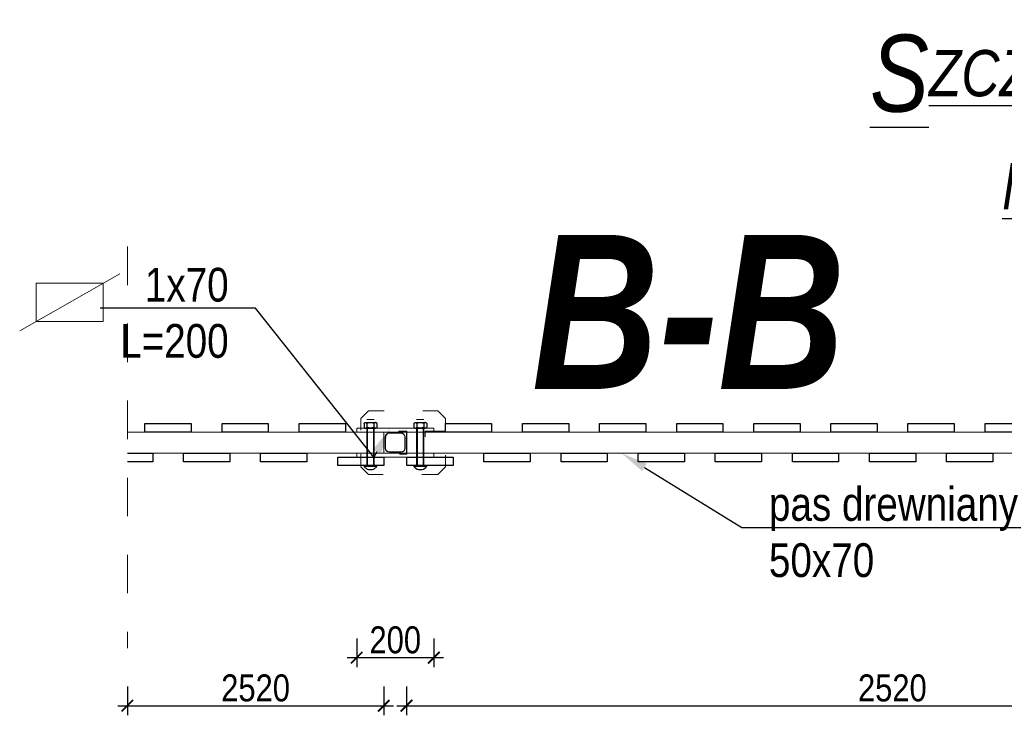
# Model space of a CAD drawing. Header units: metres. Extents: x 45702 to 45878, y -49323 to -49219.
# Tile 29 of 35: x 45832.11 to 45834.67, y -49272.22 to -49270.41. Entities that reach past the tile are written whole.
import ezdxf
from ezdxf import colors
from ezdxf.entities.mleader import LeaderData, LeaderLine
from ezdxf.math import Vec2, Vec3

# ---------------------------------------------------------------- set-up
doc = ezdxf.new("R2010")
doc.units = ezdxf.units.M
doc.linetypes.add('3', pattern=[1, 0.5, -0.5])
doc.linetypes.add('ACAD_ISO03W100', pattern=[30, 12, -18])
doc.layers.add('_p_zbiornik_odparowujący', color=102, linetype='Continuous', lineweight=15)
doc.layers.add('_wymiary', color=7, linetype='Continuous', lineweight=13)
doc.layers.add('OPISY', color=7, linetype='Continuous')
doc.layers.add('wymiarowanie', color=7, linetype='Continuous')
doc.styles.add('arial_ce', font='arial.ttf')
doc.styles.get("Standard").update_dxf_attribs({"font": 'ARIALN.TTF'})
doc.styles.add('znakn', font='ARIALN.TTF')
doc.dimstyles.new('S20_T2.50_[cm]', dxfattribs={"dimtxt": 0.05, "dimasz": 0.03, "dimexe": 0.025, "dimexo": 0.05, "dimgap": 0.01, "dimtad": 1, "dimdec": 0, "dimlfac": 100, "dimrnd": 0.01, "dimzin": 0, "dimdsep": 46, "dimtxsty": 'znakn', "dimblk": 'ARCHTICK', "dimcen": -0.03, "dimdle": 0.025, "dimclrd": 256, "dimclre": 256, "dimclrt": 7, "dimadec": 0, "dimazin": 0, "dimtfac": 1, "dimtdec": 0, "dimtix": 1, "dimtmove": 2, "dimatfit": 3, "dimfxl": 0.05, "dimfxlon": 1, "dimtolj": 1, "dimtzin": 0, "dimarcsym": 0})

# ---------------------------------------------------------------- blocks, each defined once
blk = doc.blocks.new('_ArchTick')
at = {"color": 0, "linetype": 'ByBlock', "const_width": 0.15}
blk.add_lwpolyline([(-0.5, -0.5), (0.5, 0.5)], dxfattribs=at)
blk = doc.blocks.new('*D885')
at = {"layer": '_wymiary', "lineweight": -2, "ltscale": 0.5, "transparency": 16777216}
for p, q in [((45833.118, -49272.145), (45833.118, -49272.22)), ((45835.6383, -49272.145), (45835.6383, -49272.22)), ((45833.093, -49272.195), (45835.6633, -49272.195))]:
    blk.add_line(p, q, dxfattribs=at)
at = {"layer": 'Defpoints', "color": 0, "ltscale": 0.5, "transparency": 16777216}
for p in [(45833.118, -49271.5398), (45835.6383, -49271.5398), (45835.6383, -49272.195)]:
    blk.add_point(p, dxfattribs=at)
at = {"layer": '_wymiary', "lineweight": -2, "ltscale": 0.5, "transparency": 16777216, "xscale": 0.03, "yscale": 0.03, "zscale": 0.03, "rotation": 180}
blk.add_blockref('_ArchTick', (45833.118, -49272.195), dxfattribs=at)
at = {"layer": '_wymiary', "lineweight": -2, "ltscale": 0.5, "transparency": 16777216, "xscale": 0.03, "yscale": 0.03, "zscale": 0.03}
blk.add_blockref('_ArchTick', (45835.6383, -49272.195), dxfattribs=at)
at = {"layer": '_wymiary', "color": 7, "ltscale": 0.5, "transparency": 16777216, "insert": (45834.3782, -49272.1493), "char_height": 0.07, "attachment_point": 5, "style": 'znakn'}
blk.add_mtext('\\A1;2520', dxfattribs=at)
blk = doc.blocks.new('*D887')
at = {"layer": '_wymiary', "lineweight": -2, "ltscale": 0.5, "transparency": 16777216}
for p, q in [((45832.394, -49272.145), (45832.394, -49272.22)), ((45833.059, -49272.145), (45833.059, -49272.22)), ((45832.369, -49272.195), (45833.084, -49272.195))]:
    blk.add_line(p, q, dxfattribs=at)
at = {"layer": 'Defpoints', "color": 0, "ltscale": 0.5, "transparency": 16777216}
for p in [(45832.394, -49271.5398), (45833.059, -49271.5398), (45833.059, -49272.195)]:
    blk.add_point(p, dxfattribs=at)
at = {"layer": '_wymiary', "lineweight": -2, "ltscale": 0.5, "transparency": 16777216, "xscale": 0.03, "yscale": 0.03, "zscale": 0.03, "rotation": 180}
blk.add_blockref('_ArchTick', (45832.394, -49272.195), dxfattribs=at)
at = {"layer": '_wymiary', "lineweight": -2, "ltscale": 0.5, "transparency": 16777216, "xscale": 0.03, "yscale": 0.03, "zscale": 0.03}
blk.add_blockref('_ArchTick', (45833.059, -49272.195), dxfattribs=at)
at = {"layer": '_wymiary', "color": 7, "ltscale": 0.5, "transparency": 16777216, "insert": (45832.7265, -49272.1493), "char_height": 0.07, "attachment_point": 5, "style": 'znakn'}
blk.add_mtext('\\A1;2520', dxfattribs=at)
blk = doc.blocks.new('*D888')
at = {"layer": '_wymiary', "lineweight": -2, "ltscale": 0.5, "transparency": 16777216}
for p, q in [((45832.9888, -49272.0203), (45832.9888, -49272.0953)), ((45833.1888, -49272.0203), (45833.1888, -49272.0953)), ((45832.9638, -49272.0703), (45833.2138, -49272.0703))]:
    blk.add_line(p, q, dxfattribs=at)
at = {"layer": 'Defpoints', "color": 0, "ltscale": 0.5, "transparency": 16777216}
for p in [(45832.9888, -49271.5498), (45833.1888, -49271.5498), (45833.1888, -49272.0703)]:
    blk.add_point(p, dxfattribs=at)
at = {"layer": '_wymiary', "lineweight": -2, "ltscale": 0.5, "transparency": 16777216, "xscale": 0.03, "yscale": 0.03, "zscale": 0.03, "rotation": 180}
blk.add_blockref('_ArchTick', (45832.9888, -49272.0703), dxfattribs=at)
at = {"layer": '_wymiary', "lineweight": -2, "ltscale": 0.5, "transparency": 16777216, "xscale": 0.03, "yscale": 0.03, "zscale": 0.03}
blk.add_blockref('_ArchTick', (45833.1888, -49272.0703), dxfattribs=at)
at = {"layer": '_wymiary', "color": 7, "ltscale": 0.5, "transparency": 16777216, "insert": (45833.0888, -49272.0246), "char_height": 0.07, "attachment_point": 5, "style": 'znakn'}
blk.add_mtext('\\A1;200', dxfattribs=at)

msp = doc.modelspace()

# ---------------------------------------------------------------- linework, layer by layer
for p, q in [((45833.007903, -49271.462842), (45833.007903, -49271.4723577)), ((45833.0111512, -49271.4604209), (45833.0379048, -49271.4604209)), ((45833.0154598, -49271.4627844), (45833.0154598, -49271.4724153)), ((45833.0335962, -49271.4627844), (45833.0335962, -49271.4724153)), ((45833.041153, -49271.462842), (45833.041153, -49271.4723577)), ((45833.137153, -49271.462842), (45833.137153, -49271.4723577)), ((45833.1404012, -49271.4604209), (45833.1671548, -49271.4604209)), ((45833.1447098, -49271.4627844), (45833.1447098, -49271.4724153)), ((45833.1628462, -49271.4627844), (45833.1628462, -49271.4724153)), ((45833.170403, -49271.462842), (45833.170403, -49271.4723577)), ((45833.0111512, -49271.4747788), (45833.0379048, -49271.4747788)), ((45833.1404012, -49271.4747788), (45833.1671548, -49271.4747788)), ((45833.007903, -49271.5736788), (45833.007903, -49271.5717788)), ((45833.007903, -49271.5717788), (45833.041153, -49271.5717788)), ((45833.007903, -49271.5736788), (45833.041153, -49271.5736788)), ((45833.0197314, -49271.5819121), (45833.0293247, -49271.5819121)), ((45833.041153, -49271.5736788), (45833.041153, -49271.5717788)), ((45833.137153, -49271.5736788), (45833.137153, -49271.5717788)), ((45833.137153, -49271.5717788), (45833.170403, -49271.5717788)), ((45833.137153, -49271.5736788), (45833.170403, -49271.5736788)), ((45833.1489814, -49271.5819121), (45833.1585747, -49271.5819121)), ((45833.170403, -49271.5736788), (45833.170403, -49271.5717788))]:
    msp.add_line(p, q)
at = {"color": 251, "linetype": 'ACAD_ISO03W100', "lineweight": 15, "ltscale": 0.005, "flags": 128}
msp.add_lwpolyline([(45832.3940143, -49271.0032744), (45832.3940143, -49272.0458918)], dxfattribs=at)
for points in [[(45833.007903, -49271.462842, -0.125350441), (45833.0091769, -49271.461235, -0.13071695), (45833.0111512, -49271.4604209, -0.159606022), (45833.0136931, -49271.4608975, -0.159606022), (45833.0154604, -49271.4627857)], [(45833.0335956, -49271.4627857, 0.063866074), (45833.0292135, -49271.4610218, 0.063866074), (45833.024528, -49271.4604209, 0.063866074), (45833.0198426, -49271.4610218, 0.063866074), (45833.0154604, -49271.4627857)], [(45833.041153, -49271.462842, 0.125350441), (45833.0398791, -49271.461235, 0.13071695), (45833.0379048, -49271.4604209, 0.159606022), (45833.0353629, -49271.4608975, 0.159606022), (45833.0335956, -49271.4627857)], [(45833.137153, -49271.462842, -0.125350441), (45833.1384269, -49271.461235, -0.13071695), (45833.1404012, -49271.4604209, -0.159606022), (45833.1429431, -49271.4608975, -0.159606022), (45833.1447104, -49271.4627857)], [(45833.1628456, -49271.4627857, 0.063866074), (45833.1584635, -49271.4610218, 0.063866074), (45833.153778, -49271.4604209, 0.063866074), (45833.1490926, -49271.4610218, 0.063866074), (45833.1447104, -49271.4627857)], [(45833.170403, -49271.462842, 0.125350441), (45833.1691291, -49271.461235, 0.13071695), (45833.1671548, -49271.4604209, 0.159606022), (45833.1646129, -49271.4608975, 0.159606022), (45833.1628456, -49271.4627857)], [(45833.007903, -49271.4723577, 0.125350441), (45833.0091769, -49271.4739647, 0.13071695), (45833.0111512, -49271.4747788, 0.159606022), (45833.0136931, -49271.4743022, 0.159606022), (45833.0154604, -49271.472414)], [(45833.0335956, -49271.472414, -0.063866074), (45833.0292135, -49271.4741779, -0.063866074), (45833.024528, -49271.4747788, -0.063866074), (45833.0198426, -49271.4741779, -0.063866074), (45833.0154604, -49271.472414)], [(45833.041153, -49271.4723577, -0.125350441), (45833.0398791, -49271.4739647, -0.13071695), (45833.0379048, -49271.4747788, -0.159606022), (45833.0353629, -49271.4743022, -0.159606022), (45833.0335956, -49271.472414)], [(45833.137153, -49271.4723577, 0.125350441), (45833.1384269, -49271.4739647, 0.13071695), (45833.1404012, -49271.4747788, 0.159606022), (45833.1429431, -49271.4743022, 0.159606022), (45833.1447104, -49271.472414)], [(45833.1628456, -49271.472414, -0.063866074), (45833.1584635, -49271.4741779, -0.063866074), (45833.153778, -49271.4747788, -0.063866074), (45833.1490926, -49271.4741779, -0.063866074), (45833.1447104, -49271.472414)], [(45833.170403, -49271.4723577, -0.125350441), (45833.1691291, -49271.4739647, -0.13071695), (45833.1671548, -49271.4747788, -0.159606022), (45833.1646129, -49271.4743022, -0.159606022), (45833.1628456, -49271.472414)]]:
    msp.add_lwpolyline(points, format="xyb")
for centre, start, end in [((45833.0241031, -49271.5630183), 213.3470126, 256.9719737), ((45833.0249529, -49271.5630183), 283.0280263, 326.6529874), ((45833.1533531, -49271.5630183), 213.3470126, 256.9719737), ((45833.1542029, -49271.5630183), 283.0280263, 326.6529874)]:
    msp.add_arc(centre, 0.019393, start, end)
at = {"layer": '_p_zbiornik_odparowujący', "color": 8, "linetype": '3', "lineweight": 15, "ltscale": 0.1, "flags": 128}
msp.add_lwpolyline([(45833.219278, -49271.4497788), (45833.219278, -49271.4822788), (45833.166778, -49271.4822788), (45833.166778, -49271.5422788), (45833.219278, -49271.5422788), (45833.219278, -49271.5747788), (45833.199278, -49271.5947788), (45833.019278, -49271.5947788), (45832.999278, -49271.5747788), (45832.999278, -49271.5422788), (45833.118778, -49271.5422788), (45833.118778, -49271.4822788), (45832.999278, -49271.4822788), (45832.999278, -49271.4497788), (45833.019278, -49271.4297788), (45833.199278, -49271.4297788)], close=True, dxfattribs=at)
at = {"layer": '_wymiary', "ltscale": 0.5}
for p, q in [((45832.114571, -49271.2221172), (45832.3741835, -49271.0738653)), ((45833.015028, -49271.4518462), (45833.034028, -49271.4518462)), ((45833.144278, -49271.4518462), (45833.163278, -49271.4518462))]:
    msp.add_line(p, q, dxfattribs=at)
at = {"layer": '_wymiary', "color": 7, "linetype": 'ACAD_ISO03W100', "ltscale": 0.001}
for p, q in [((45833.015028, -49271.5717788), (45833.015028, -49271.4518462)), ((45833.016928, -49271.5717788), (45833.016928, -49271.4518462)), ((45833.032128, -49271.5717788), (45833.032128, -49271.4518462)), ((45833.034028, -49271.5717788), (45833.034028, -49271.4518462)), ((45833.144278, -49271.5717788), (45833.144278, -49271.4518462)), ((45833.146178, -49271.5717788), (45833.146178, -49271.4518462)), ((45833.161378, -49271.5717788), (45833.161378, -49271.4518462)), ((45833.163278, -49271.5717788), (45833.163278, -49271.4518462))]:
    msp.add_line(p, q, dxfattribs=at)
at = {"layer": '_wymiary', "ltscale": 0.5}
for points in [[(45832.1575388, -49271.0984021), (45832.3312157, -49271.0984021), (45832.3312157, -49271.1975804), (45832.1575388, -49271.1975804)], [(45832.988778, -49271.4847788), (45833.188778, -49271.4847788), (45833.188778, -49271.4747788), (45832.988778, -49271.4747788)], [(45832.988778, -49271.5497788), (45833.188778, -49271.5497788), (45833.188778, -49271.5397788), (45832.988778, -49271.5397788)]]:
    msp.add_lwpolyline(points, close=True, dxfattribs=at)
at = {"layer": '_wymiary', "color": 34, "lineweight": 30, "ltscale": 0.5}
for points in [[(45832.439528, -49271.4627788), (45832.559528, -49271.4627788), (45832.559528, -49271.4847788), (45832.439528, -49271.4847788)], [(45832.639528, -49271.4627788), (45832.759528, -49271.4627788), (45832.759528, -49271.4847788), (45832.639528, -49271.4847788)], [(45832.839528, -49271.4627788), (45832.959528, -49271.4627788), (45832.959528, -49271.4847788), (45832.839528, -49271.4847788)], [(45833.218778, -49271.4627788), (45833.338778, -49271.4627788), (45833.338778, -49271.4847788), (45833.218778, -49271.4847788)], [(45833.418778, -49271.4627788), (45833.538778, -49271.4627788), (45833.538778, -49271.4847788), (45833.418778, -49271.4847788)], [(45833.618778, -49271.4627788), (45833.738778, -49271.4627788), (45833.738778, -49271.4847788), (45833.618778, -49271.4847788)], [(45833.818778, -49271.4627788), (45833.938778, -49271.4627788), (45833.938778, -49271.4847788), (45833.818778, -49271.4847788)], [(45834.018778, -49271.4627788), (45834.138778, -49271.4627788), (45834.138778, -49271.4847788), (45834.018778, -49271.4847788)], [(45834.218778, -49271.4627788), (45834.338778, -49271.4627788), (45834.338778, -49271.4847788), (45834.218778, -49271.4847788)], [(45834.418778, -49271.4627788), (45834.538778, -49271.4627788), (45834.538778, -49271.4847788), (45834.418778, -49271.4847788)], [(45834.618778, -49271.4627788), (45834.738778, -49271.4627788), (45834.738778, -49271.4847788), (45834.618778, -49271.4847788)], [(45832.539528, -49271.5397788), (45832.659528, -49271.5397788), (45832.659528, -49271.5617788), (45832.539528, -49271.5617788)], [(45832.739528, -49271.5397788), (45832.859528, -49271.5397788), (45832.859528, -49271.5617788), (45832.739528, -49271.5617788)], [(45833.318778, -49271.5397788), (45833.438778, -49271.5397788), (45833.438778, -49271.5617788), (45833.318778, -49271.5617788)], [(45833.518778, -49271.5397788), (45833.638778, -49271.5397788), (45833.638778, -49271.5617788), (45833.518778, -49271.5617788)], [(45833.718778, -49271.5397788), (45833.838778, -49271.5397788), (45833.838778, -49271.5617788), (45833.718778, -49271.5617788)], [(45833.918778, -49271.5397788), (45834.038778, -49271.5397788), (45834.038778, -49271.5617788), (45833.918778, -49271.5617788)], [(45834.118778, -49271.5397788), (45834.238778, -49271.5397788), (45834.238778, -49271.5617788), (45834.118778, -49271.5617788)], [(45834.318778, -49271.5397788), (45834.438778, -49271.5397788), (45834.438778, -49271.5617788), (45834.318778, -49271.5617788)], [(45834.518778, -49271.5397788), (45834.638778, -49271.5397788), (45834.638778, -49271.5617788), (45834.518778, -49271.5617788)], [(45832.939528, -49271.5497788), (45833.059528, -49271.5497788), (45833.059528, -49271.5717788), (45832.939528, -49271.5717788)], [(45833.118778, -49271.5497788), (45833.238778, -49271.5497788), (45833.238778, -49271.5717788), (45833.118778, -49271.5717788)]]:
    msp.add_lwpolyline(points, close=True, dxfattribs=at)
at = {"layer": '_wymiary', "color": 7, "ltscale": 0.5}
msp.add_lwpolyline([(45832.3940143, -49271.4847788), (45833.059028, -49271.4847788), (45833.059028, -49271.5397788), (45832.3940143, -49271.5397788)], dxfattribs=at)
at = {"layer": '_wymiary', "lineweight": 30, "ltscale": 0.5}
msp.add_lwpolyline([(45833.073778, -49271.4872788), (45833.103778, -49271.4872788, -0.414213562), (45833.113778, -49271.4972788), (45833.113778, -49271.5272788, -0.414213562), (45833.103778, -49271.5372788), (45833.073778, -49271.5372788, -0.414213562), (45833.063778, -49271.5272788), (45833.063778, -49271.4972788, -0.414213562)], format="xyb", close=True, dxfattribs=at)
at = {"layer": '_wymiary', "color": 7, "ltscale": 0.5}
msp.add_lwpolyline([(45833.118028, -49271.4847788), (45835.638278, -49271.4847788), (45835.638278, -49271.5397788), (45833.118028, -49271.5397788)], close=True, dxfattribs=at)
at = {"layer": '_wymiary', "color": 34, "lineweight": 30, "ltscale": 0.5}
msp.add_lwpolyline([(45832.3940143, -49271.5397788), (45832.459528, -49271.5397788), (45832.459528, -49271.5617788), (45832.3940143, -49271.5617788)], dxfattribs=at)

# ---------------------------------------------------------------- texts
at = {"layer": 'OPISY', "color": 0, "insert": (45833.8493797, -49271.1730876), "char_height": 0.4, "width": 11.1375, "attachment_point": 5, "style": 'znakn'}
msp.add_mtext('{\\fArial Narrow|b1|i1|c238|p34;B-B}', dxfattribs=at)
at = {"layer": 'wymiarowanie', "color": 0, "insert": (45836.6954859, -49270.4533609), "char_height": 0.12, "width": 2.451868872, "attachment_point": 3, "style": 'arial_ce'}
msp.add_mtext('\\A1;{\\fArial Narrow|b0|i1|c238|p34;\\H1.6667x;\\LS\\H0.6x;ZCZEGÓŁ OGRODZENIA DZIAŁEK NR 1517\\\\2; 1541\\\\2 ORAZ 1542\\\\2}', dxfattribs=at)

# ---------------------------------------------------------------- dimensions: what is measured, and where the dimension line sits
at = {"layer": '_wymiary', "ltscale": 0.5}
dim = msp.add_aligned_dim(p1=(45832.3940143, -49271.5397788), p2=(45833.059028, -49271.5397788), distance=-0.6552267, text='2520', dimstyle='S20_T2.50_[cm]', override={"dimtxt": 0.07, "dimlfac": 1000, "dimrnd": 0.0001}, dxfattribs=at)
dim.commit()
dim.dimension.update_dxf_attribs({"geometry": '*D887', "text_midpoint": (45832.7265212, -49272.1492654)})
for p1, p2, distance, picture, middle in [((45833.118028, -49271.5397788), (45835.638278, -49271.5397788), -0.6552267, '*D885', (45834.378153, -49272.1492654)), ((45832.988778, -49271.5497788), (45833.188778, -49271.5497788), -0.5205644, '*D888', (45833.088778, -49272.0246031))]:
    dim = msp.add_aligned_dim(p1=p1, p2=p2, distance=distance, dimstyle='S20_T2.50_[cm]', override={"dimtxt": 0.07, "dimlfac": 1000, "dimrnd": 0.0001}, dxfattribs=at)
    dim.commit()
    dim.dimension.update_dxf_attribs({"geometry": picture, "text_midpoint": middle})

# ---------------------------------------------------------------- leaders
ml = msp.add_multileader_mtext('Standard', dxfattribs=at)
ml.set_content('1x70^JL=200', color=256)
ml.set_leader_properties()
ml.build(insert=Vec2(0, 0))
ml.multileader.update_dxf_attribs({"text_left_attachment_type": 6, "text_right_attachment_type": 6, "dogleg_length": 0.1, "arrow_head_size": 0.07})
ctx = ml.context
ctx.base_point, ctx.char_height, ctx.arrow_head_size, ctx.landing_gap_size, ctx.plane_origin = Vec3(45832.3871912, -49271.1636502), 0.0875, 0.07, 0.000007, Vec3(45832.3172306, -49270.3602593)
ctx.left_attachment, ctx.right_attachment, ctx.text_align_type, ctx.attachment_type = 6, 6, 2, 2
notes = []
notes.append((ctx, [(0, (1, 1, 0), (45832.7266288, -49271.1636502), (-1, 0), 0.07, [(1, [(45833.0757077, -49271.4747788), (45833.0335151, -49271.5497788)], 0, [])])]))
ctx.mtext.insert, ctx.mtext.alignment, ctx.mtext.flow_direction = Vec3(45832.6566218, -49271.0586502), 3, 5
ml = msp.add_multileader_mtext('Standard', dxfattribs=at)
ml.set_content('pas drewniany^J50x70', color=256)
ml.set_leader_properties()
ml.build(insert=Vec2(0, 0))
ml.multileader.update_dxf_attribs({"text_left_attachment_type": 6, "text_right_attachment_type": 6, "dogleg_length": 0.1, "arrow_head_size": 0.07})
ctx = ml.context
ctx.base_point, ctx.char_height, ctx.arrow_head_size, ctx.landing_gap_size, ctx.plane_origin = Vec3(45834.0580706, -49271.7326577), 0.0875, 0.07, 0.000007, Vec3(45833.6757153, -49271.5397788)
ctx.left_attachment, ctx.right_attachment, ctx.attachment_type = 6, 6, 2
notes.append((ctx, [(0, (1, 1, 0), (45833.9880706, -49271.7326577), (1, 0), 0.07, [(0, [(45833.6757153, -49271.5397788)], 0, [])])]))
ctx.mtext.insert, ctx.mtext.flow_direction = Vec3(45834.0580776, -49271.6276577), 5
for ctx, leaders in notes:
    for number, flags, end, landing, length, lines in leaders:
        leader = LeaderData()
        leader.index, (leader.has_last_leader_line, leader.has_dogleg_vector, leader.attachment_direction) = number, flags
        leader.last_leader_point, leader.dogleg_vector, leader.dogleg_length = Vec3(end), Vec3(landing), length
        for number, points, colour, breaks in lines:
            line = LeaderLine()
            line.index, line.vertices, line.color, line.breaks = number, Vec3.list(points), colors.encode_raw_color(colour), breaks
            leader.lines.append(line)
        ctx.leaders.append(leader)

doc.saveas('drawing.dxf')
